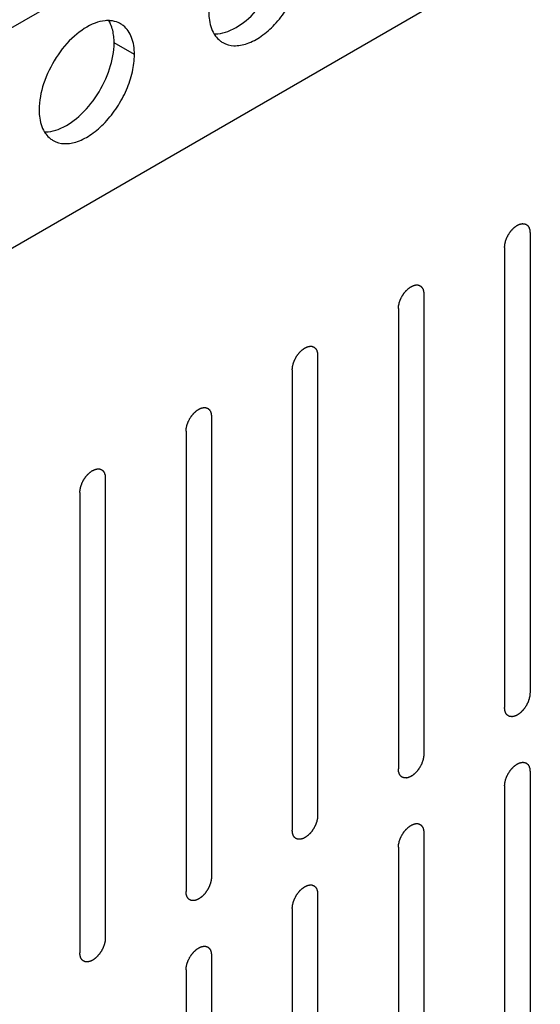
# Model space of a CAD drawing. Header units: inches. Extents: x 5 to 265, y 5 to 171.
# Tile 87 of 212: x 199.9 to 200.98, y 82.87 to 84.92. Entities that reach past the tile are written whole.
import ezdxf

# ---------------------------------------------------------------- set-up
doc = ezdxf.new("R2010")
doc.units = ezdxf.units.IN
doc.header["$LTSCALE"] = 14.96
doc.header["$MEASUREMENT"] = 0
doc.layers.get('0').update_dxf_attribs({"linetype": 'CONTINUOUS'})
doc.layers.add('03_ALL_AXES', color=7, linetype='CONTINUOUS')

msp = doc.modelspace()

# ---------------------------------------------------------------- linework, layer by layer
at = {"color": 7, "linetype": 'Continuous'}
for p, q in [((197.9895, 83.8088), (202.3395, 86.3203)), ((197.9895, 83.3492), (202.2511, 85.8096)), ((200.9624, 84.474), (200.9624, 83.5146)), ((200.9094, 84.4433), (200.9094, 83.484)), ((200.7411, 84.3462), (200.7411, 83.3868)), ((200.688, 84.3156), (200.688, 83.3562)), ((200.5197, 84.2184), (200.5197, 83.259)), ((200.4667, 84.1878), (200.4667, 83.2284)), ((200.2984, 84.0906), (200.2984, 83.1312)), ((200.2454, 84.06), (200.2454, 83.1006)), ((200.0771, 83.9628), (200.0771, 83.0034)), ((200.0241, 83.9322), (200.0241, 82.9728)), ((200.9624, 83.3513), (200.9624, 82.3919)), ((200.9094, 83.3207), (200.9094, 82.3613)), ((200.7411, 83.2235), (200.7411, 82.2641)), ((200.688, 83.1929), (200.688, 82.2335)), ((200.5197, 83.0957), (200.5197, 82.1363)), ((200.4667, 83.0651), (200.4667, 82.1057)), ((200.2984, 82.9679), (200.2984, 82.0085)), ((200.2454, 82.9373), (200.2454, 81.9779))]:
    msp.add_line(p, q, dxfattribs=at)
for points in [[(200.9094, 84.4433), (200.9094, 84.4439), (200.9095, 84.4449), (200.9096, 84.4465), (200.9097, 84.4478), (200.9098, 84.4487), (200.9098, 84.4492), (200.9098, 84.4496), (200.91, 84.45), (200.9101, 84.4505), (200.9103, 84.4515), (200.9106, 84.4529), (200.9109, 84.4542), (200.9111, 84.4552), (200.9113, 84.4558), (200.9113, 84.4562), (200.9115, 84.4566), (200.9117, 84.4571), (200.9121, 84.4581), (200.9126, 84.4595), (200.9131, 84.4609), (200.9134, 84.4619), (200.9136, 84.4624), (200.9138, 84.4628), (200.914, 84.4633), (200.9143, 84.4638), (200.9148, 84.4648), (200.9155, 84.4662), (200.9162, 84.4675), (200.9166, 84.4685), (200.9169, 84.4691), (200.9171, 84.4695), (200.9174, 84.4699), (200.9177, 84.4704), (200.9183, 84.4713), (200.9191, 84.4725), (200.92, 84.4738), (200.9205, 84.4747), (200.9209, 84.4752), (200.9211, 84.4756), (200.9214, 84.4759), (200.9218, 84.4764), (200.9225, 84.4772), (200.9234, 84.4783), (200.9244, 84.4794), (200.925, 84.4802), (200.9254, 84.4807), (200.9257, 84.4811), (200.926, 84.4813), (200.9264, 84.4817), (200.9271, 84.4824), (200.9282, 84.4833), (200.9292, 84.4843), (200.9299, 84.485), (200.9303, 84.4853), (200.9306, 84.4857), (200.931, 84.4859), (200.9314, 84.4862), (200.9322, 84.4867), (200.9333, 84.4875), (200.9343, 84.4882), (200.9351, 84.4887), (200.9355, 84.489), (200.9359, 84.4893), (200.9362, 84.4894), (200.9366, 84.4896), (200.9374, 84.49), (200.9384, 84.4905), (200.9395, 84.491), (200.9403, 84.4913), (200.9407, 84.4915), (200.941, 84.4917), (200.9413, 84.4917), (200.9417, 84.4918), (200.9425, 84.492), (200.9435, 84.4922), (200.9445, 84.4925), (200.9453, 84.4926), (200.9457, 84.4927), (200.946, 84.4928), (200.9463, 84.4928), (200.9466, 84.4928), (200.9473, 84.4927), (200.9483, 84.4927), (200.9492, 84.4927), (200.9499, 84.4927), (200.9503, 84.4926), (200.9506, 84.4927), (200.9508, 84.4925), (200.9511, 84.4924), (200.9517, 84.4922), (200.9526, 84.4919), (200.9534, 84.4916), (200.954, 84.4913), (200.9544, 84.4912), (200.9546, 84.4912), (200.9548, 84.491), (200.9551, 84.4907), (200.9556, 84.4903), (200.9563, 84.4898), (200.9569, 84.4892), (200.9574, 84.4888), (200.9577, 84.4886), (200.9579, 84.4884), (200.9581, 84.4882), (200.9583, 84.4878), (200.9586, 84.4873), (200.9591, 84.4865), (200.9596, 84.4857), (200.96, 84.4851), (200.9602, 84.4848), (200.9604, 84.4846), (200.9604, 84.4842), (200.9606, 84.4838), (200.9608, 84.4831), (200.9611, 84.4821), (200.9614, 84.4811), (200.9616, 84.4804), (200.9618, 84.48), (200.9619, 84.4797), (200.9619, 84.4793), (200.9619, 84.4789), (200.962, 84.478), (200.9621, 84.4768), (200.9623, 84.4754), (200.9623, 84.4744), (200.9624, 84.474)], [(200.688, 84.3156), (200.6881, 84.3161), (200.6882, 84.3171), (200.6883, 84.3187), (200.6884, 84.32), (200.6885, 84.3209), (200.6885, 84.3214), (200.6885, 84.3218), (200.6886, 84.3222), (200.6888, 84.3228), (200.689, 84.3237), (200.6893, 84.3251), (200.6896, 84.3265), (200.6898, 84.3274), (200.6899, 84.328), (200.69, 84.3284), (200.6902, 84.3288), (200.6904, 84.3294), (200.6907, 84.3303), (200.6912, 84.3317), (200.6918, 84.3331), (200.6921, 84.3341), (200.6923, 84.3346), (200.6924, 84.3351), (200.6927, 84.3355), (200.6929, 84.336), (200.6934, 84.337), (200.6941, 84.3384), (200.6948, 84.3398), (200.6953, 84.3407), (200.6956, 84.3413), (200.6958, 84.3417), (200.6961, 84.3421), (200.6964, 84.3426), (200.697, 84.3435), (200.6978, 84.3447), (200.6986, 84.346), (200.6992, 84.3469), (200.6996, 84.3474), (200.6998, 84.3478), (200.7001, 84.3481), (200.7005, 84.3486), (200.7011, 84.3494), (200.7021, 84.3505), (200.703, 84.3517), (200.7037, 84.3525), (200.7041, 84.3529), (200.7044, 84.3533), (200.7047, 84.3535), (200.7051, 84.3539), (200.7058, 84.3546), (200.7068, 84.3556), (200.7079, 84.3565), (200.7086, 84.3572), (200.709, 84.3576), (200.7093, 84.3579), (200.7096, 84.3581), (200.7101, 84.3584), (200.7108, 84.3589), (200.7119, 84.3597), (200.713, 84.3604), (200.7138, 84.361), (200.7142, 84.3613), (200.7145, 84.3615), (200.7149, 84.3616), (200.7153, 84.3618), (200.7161, 84.3622), (200.7171, 84.3627), (200.7182, 84.3632), (200.7189, 84.3635), (200.7194, 84.3637), (200.7197, 84.3639), (200.72, 84.3639), (200.7204, 84.364), (200.7211, 84.3642), (200.7222, 84.3644), (200.7232, 84.3647), (200.7239, 84.3649), (200.7243, 84.3649), (200.7247, 84.365), (200.7249, 84.365), (200.7253, 84.365), (200.726, 84.365), (200.7269, 84.3649), (200.7279, 84.3649), (200.7286, 84.3649), (200.7289, 84.3649), (200.7292, 84.3649), (200.7295, 84.3647), (200.7298, 84.3646), (200.7304, 84.3644), (200.7313, 84.3641), (200.7321, 84.3638), (200.7327, 84.3636), (200.733, 84.3634), (200.7333, 84.3634), (200.7335, 84.3632), (200.7338, 84.363), (200.7343, 84.3626), (200.7349, 84.362), (200.7356, 84.3614), (200.7361, 84.361), (200.7364, 84.3608), (200.7366, 84.3606), (200.7367, 84.3604), (200.7369, 84.3601), (200.7373, 84.3595), (200.7378, 84.3587), (200.7383, 84.3579), (200.7387, 84.3573), (200.7389, 84.357), (200.739, 84.3568), (200.7391, 84.3565), (200.7393, 84.3561), (200.7395, 84.3554), (200.7398, 84.3544), (200.7401, 84.3533), (200.7403, 84.3526), (200.7404, 84.3522), (200.7406, 84.3519), (200.7406, 84.3516), (200.7406, 84.3511), (200.7407, 84.3503), (200.7408, 84.3491), (200.7409, 84.3476), (200.741, 84.3467), (200.7411, 84.3462)], [(200.4667, 84.1878), (200.4668, 84.1883), (200.4668, 84.1893), (200.467, 84.1909), (200.4671, 84.1922), (200.4671, 84.1931), (200.4672, 84.1936), (200.4672, 84.194), (200.4673, 84.1944), (200.4674, 84.195), (200.4677, 84.1959), (200.468, 84.1973), (200.4683, 84.1987), (200.4685, 84.1996), (200.4686, 84.2002), (200.4687, 84.2006), (200.4689, 84.201), (200.4691, 84.2016), (200.4694, 84.2026), (200.4699, 84.2039), (200.4704, 84.2053), (200.4708, 84.2063), (200.471, 84.2069), (200.4711, 84.2073), (200.4714, 84.2077), (200.4716, 84.2083), (200.4721, 84.2092), (200.4728, 84.2106), (200.4735, 84.212), (200.474, 84.213), (200.4743, 84.2135), (200.4745, 84.2139), (200.4747, 84.2143), (200.4751, 84.2148), (200.4756, 84.2157), (200.4765, 84.217), (200.4773, 84.2182), (200.4779, 84.2191), (200.4782, 84.2196), (200.4785, 84.22), (200.4788, 84.2204), (200.4791, 84.2208), (200.4798, 84.2216), (200.4808, 84.2227), (200.4817, 84.2239), (200.4824, 84.2247), (200.4828, 84.2251), (200.483, 84.2255), (200.4833, 84.2258), (200.4838, 84.2261), (200.4845, 84.2268), (200.4855, 84.2278), (200.4865, 84.2287), (200.4873, 84.2294), (200.4877, 84.2298), (200.488, 84.2301), (200.4883, 84.2303), (200.4887, 84.2306), (200.4895, 84.2311), (200.4906, 84.2319), (200.4917, 84.2326), (200.4925, 84.2332), (200.4929, 84.2335), (200.4932, 84.2337), (200.4935, 84.2339), (200.494, 84.2341), (200.4947, 84.2344), (200.4958, 84.2349), (200.4969, 84.2354), (200.4976, 84.2358), (200.4981, 84.2359), (200.4984, 84.2361), (200.4987, 84.2362), (200.4991, 84.2363), (200.4998, 84.2364), (200.5009, 84.2367), (200.5019, 84.2369), (200.5026, 84.2371), (200.503, 84.2372), (200.5033, 84.2373), (200.5036, 84.2372), (200.504, 84.2372), (200.5047, 84.2372), (200.5056, 84.2372), (200.5066, 84.2371), (200.5072, 84.2371), (200.5076, 84.2371), (200.5079, 84.2371), (200.5082, 84.237), (200.5085, 84.2369), (200.5091, 84.2366), (200.5099, 84.2363), (200.5108, 84.236), (200.5114, 84.2358), (200.5117, 84.2357), (200.512, 84.2356), (200.5122, 84.2354), (200.5125, 84.2352), (200.5129, 84.2348), (200.5136, 84.2342), (200.5143, 84.2336), (200.5148, 84.2332), (200.5151, 84.233), (200.5153, 84.2329), (200.5154, 84.2326), (200.5156, 84.2323), (200.516, 84.2317), (200.5165, 84.2309), (200.517, 84.2301), (200.5174, 84.2296), (200.5175, 84.2292), (200.5177, 84.229), (200.5178, 84.2287), (200.5179, 84.2283), (200.5181, 84.2276), (200.5185, 84.2266), (200.5188, 84.2256), (200.519, 84.2249), (200.5191, 84.2244), (200.5192, 84.2242), (200.5192, 84.2238), (200.5193, 84.2233), (200.5194, 84.2225), (200.5195, 84.2213), (200.5196, 84.2198), (200.5197, 84.2189), (200.5197, 84.2184)], [(200.2454, 84.06), (200.2454, 84.0605), (200.2455, 84.0616), (200.2456, 84.0631), (200.2457, 84.0644), (200.2458, 84.0653), (200.2459, 84.0659), (200.2459, 84.0662), (200.246, 84.0667), (200.2461, 84.0672), (200.2463, 84.0682), (200.2466, 84.0695), (200.247, 84.0709), (200.2472, 84.0719), (200.2473, 84.0724), (200.2474, 84.0728), (200.2475, 84.0732), (200.2477, 84.0738), (200.2481, 84.0748), (200.2486, 84.0762), (200.2491, 84.0776), (200.2495, 84.0785), (200.2497, 84.0791), (200.2498, 84.0795), (200.25, 84.0799), (200.2503, 84.0805), (200.2508, 84.0814), (200.2515, 84.0828), (200.2522, 84.0842), (200.2527, 84.0852), (200.2529, 84.0857), (200.2531, 84.0861), (200.2534, 84.0865), (200.2537, 84.087), (200.2543, 84.0879), (200.2552, 84.0892), (200.256, 84.0905), (200.2566, 84.0914), (200.2569, 84.0919), (200.2571, 84.0922), (200.2574, 84.0926), (200.2578, 84.093), (200.2585, 84.0938), (200.2594, 84.095), (200.2604, 84.0961), (200.261, 84.0969), (200.2614, 84.0974), (200.2617, 84.0977), (200.262, 84.098), (200.2624, 84.0984), (200.2632, 84.099), (200.2642, 84.1), (200.2652, 84.101), (200.2659, 84.1016), (200.2664, 84.102), (200.2667, 84.1023), (200.267, 84.1025), (200.2674, 84.1028), (200.2682, 84.1034), (200.2693, 84.1041), (200.2704, 84.1049), (200.2711, 84.1054), (200.2716, 84.1057), (200.2719, 84.106), (200.2722, 84.1061), (200.2727, 84.1063), (200.2734, 84.1066), (200.2745, 84.1071), (200.2755, 84.1076), (200.2763, 84.108), (200.2767, 84.1082), (200.2771, 84.1083), (200.2774, 84.1084), (200.2778, 84.1085), (200.2785, 84.1086), (200.2795, 84.1089), (200.2806, 84.1091), (200.2813, 84.1093), (200.2817, 84.1094), (200.282, 84.1095), (200.2823, 84.1094), (200.2827, 84.1094), (200.2833, 84.1094), (200.2843, 84.1094), (200.2852, 84.1093), (200.2859, 84.1093), (200.2863, 84.1093), (200.2866, 84.1093), (200.2868, 84.1092), (200.2872, 84.1091), (200.2878, 84.1088), (200.2886, 84.1085), (200.2895, 84.1082), (200.2901, 84.108), (200.2904, 84.1079), (200.2907, 84.1078), (200.2909, 84.1076), (200.2911, 84.1074), (200.2916, 84.107), (200.2923, 84.1064), (200.293, 84.1059), (200.2935, 84.1055), (200.2937, 84.1052), (200.294, 84.1051), (200.2941, 84.1048), (200.2943, 84.1045), (200.2946, 84.1039), (200.2952, 84.1031), (200.2957, 84.1023), (200.296, 84.1018), (200.2962, 84.1014), (200.2964, 84.1012), (200.2965, 84.1009), (200.2966, 84.1005), (200.2968, 84.0998), (200.2971, 84.0988), (200.2975, 84.0978), (200.2977, 84.0971), (200.2978, 84.0967), (200.2979, 84.0964), (200.2979, 84.096), (200.298, 84.0955), (200.298, 84.0947), (200.2982, 84.0935), (200.2983, 84.0921), (200.2984, 84.0911), (200.2984, 84.0906)], [(200.0241, 83.9322), (200.0241, 83.9327), (200.0242, 83.9338), (200.0243, 83.9353), (200.0244, 83.9366), (200.0245, 83.9375), (200.0245, 83.9381), (200.0245, 83.9385), (200.0247, 83.9389), (200.0248, 83.9394), (200.025, 83.9404), (200.0253, 83.9418), (200.0256, 83.9431), (200.0258, 83.9441), (200.026, 83.9446), (200.026, 83.945), (200.0262, 83.9455), (200.0264, 83.946), (200.0268, 83.947), (200.0273, 83.9484), (200.0278, 83.9498), (200.0281, 83.9507), (200.0283, 83.9513), (200.0285, 83.9517), (200.0287, 83.9521), (200.029, 83.9527), (200.0295, 83.9537), (200.0302, 83.955), (200.0309, 83.9564), (200.0313, 83.9574), (200.0316, 83.9579), (200.0318, 83.9584), (200.0321, 83.9587), (200.0324, 83.9592), (200.033, 83.9601), (200.0338, 83.9614), (200.0347, 83.9627), (200.0352, 83.9636), (200.0356, 83.9641), (200.0358, 83.9645), (200.0361, 83.9648), (200.0365, 83.9653), (200.0372, 83.966), (200.0381, 83.9672), (200.0391, 83.9683), (200.0397, 83.9691), (200.0401, 83.9696), (200.0404, 83.9699), (200.0407, 83.9702), (200.0411, 83.9706), (200.0418, 83.9713), (200.0429, 83.9722), (200.0439, 83.9732), (200.0446, 83.9739), (200.045, 83.9742), (200.0453, 83.9745), (200.0457, 83.9747), (200.0461, 83.9751), (200.0469, 83.9756), (200.048, 83.9763), (200.049, 83.9771), (200.0498, 83.9776), (200.0502, 83.9779), (200.0506, 83.9782), (200.0509, 83.9783), (200.0513, 83.9785), (200.0521, 83.9788), (200.0532, 83.9793), (200.0542, 83.9798), (200.055, 83.9802), (200.0554, 83.9804), (200.0557, 83.9806), (200.056, 83.9806), (200.0565, 83.9807), (200.0572, 83.9809), (200.0582, 83.9811), (200.0592, 83.9813), (200.06, 83.9815), (200.0604, 83.9816), (200.0607, 83.9817), (200.061, 83.9817), (200.0613, 83.9817), (200.062, 83.9816), (200.063, 83.9816), (200.0639, 83.9816), (200.0646, 83.9815), (200.065, 83.9815), (200.0653, 83.9815), (200.0655, 83.9814), (200.0658, 83.9813), (200.0664, 83.9811), (200.0673, 83.9808), (200.0681, 83.9804), (200.0687, 83.9802), (200.0691, 83.9801), (200.0693, 83.98), (200.0695, 83.9798), (200.0698, 83.9796), (200.0703, 83.9792), (200.071, 83.9786), (200.0717, 83.9781), (200.0721, 83.9777), (200.0724, 83.9774), (200.0726, 83.9773), (200.0728, 83.977), (200.073, 83.9767), (200.0733, 83.9762), (200.0738, 83.9754), (200.0743, 83.9746), (200.0747, 83.974), (200.0749, 83.9737), (200.0751, 83.9734), (200.0751, 83.9731), (200.0753, 83.9727), (200.0755, 83.972), (200.0758, 83.971), (200.0761, 83.97), (200.0764, 83.9693), (200.0765, 83.9689), (200.0766, 83.9686), (200.0766, 83.9682), (200.0767, 83.9678), (200.0767, 83.9669), (200.0768, 83.9657), (200.077, 83.9643), (200.0771, 83.9633), (200.0771, 83.9628)], [(200.9624, 83.5146), (200.9623, 83.5141), (200.9623, 83.513), (200.9621, 83.5115), (200.962, 83.5102), (200.962, 83.5092), (200.9619, 83.5087), (200.9619, 83.5083), (200.9618, 83.5079), (200.9617, 83.5074), (200.9614, 83.5064), (200.9611, 83.505), (200.9608, 83.5037), (200.9606, 83.5027), (200.9605, 83.5022), (200.9604, 83.5017), (200.9602, 83.5013), (200.96, 83.5008), (200.9597, 83.4998), (200.9592, 83.4984), (200.9587, 83.497), (200.9583, 83.496), (200.9581, 83.4955), (200.958, 83.4951), (200.9577, 83.4947), (200.9575, 83.4941), (200.957, 83.4931), (200.9563, 83.4918), (200.9556, 83.4904), (200.9551, 83.4894), (200.9548, 83.4889), (200.9546, 83.4884), (200.9544, 83.4881), (200.954, 83.4875), (200.9535, 83.4867), (200.9526, 83.4854), (200.9518, 83.4841), (200.9512, 83.4832), (200.9509, 83.4827), (200.9506, 83.4823), (200.9503, 83.482), (200.95, 83.4815), (200.9493, 83.4807), (200.9483, 83.4796), (200.9474, 83.4785), (200.9467, 83.4777), (200.9463, 83.4772), (200.9461, 83.4769), (200.9458, 83.4766), (200.9453, 83.4762), (200.9446, 83.4755), (200.9436, 83.4746), (200.9426, 83.4736), (200.9418, 83.4729), (200.9414, 83.4726), (200.9411, 83.4723), (200.9408, 83.4721), (200.9403, 83.4717), (200.9396, 83.4712), (200.9385, 83.4705), (200.9374, 83.4697), (200.9366, 83.4692), (200.9362, 83.4689), (200.9359, 83.4686), (200.9356, 83.4685), (200.9351, 83.4683), (200.9344, 83.4679), (200.9333, 83.4674), (200.9322, 83.467), (200.9315, 83.4666), (200.931, 83.4664), (200.9307, 83.4662), (200.9304, 83.4662), (200.93, 83.4661), (200.9293, 83.4659), (200.9282, 83.4657), (200.9272, 83.4655), (200.9265, 83.4653), (200.9261, 83.4652), (200.9258, 83.4651), (200.9255, 83.4651), (200.9251, 83.4651), (200.9244, 83.4652), (200.9235, 83.4652), (200.9225, 83.4652), (200.9219, 83.4653), (200.9215, 83.4653), (200.9212, 83.4653), (200.9209, 83.4654), (200.9206, 83.4655), (200.92, 83.4657), (200.9192, 83.466), (200.9183, 83.4664), (200.9177, 83.4666), (200.9174, 83.4667), (200.9171, 83.4668), (200.9169, 83.467), (200.9166, 83.4672), (200.9162, 83.4676), (200.9155, 83.4681), (200.9148, 83.4687), (200.9143, 83.4691), (200.914, 83.4693), (200.9138, 83.4695), (200.9137, 83.4698), (200.9135, 83.4701), (200.9131, 83.4706), (200.9126, 83.4714), (200.9121, 83.4722), (200.9117, 83.4728), (200.9115, 83.4731), (200.9114, 83.4733), (200.9113, 83.4737), (200.9112, 83.4741), (200.911, 83.4748), (200.9106, 83.4758), (200.9103, 83.4768), (200.9101, 83.4775), (200.91, 83.4779), (200.9099, 83.4782), (200.9099, 83.4786), (200.9098, 83.479), (200.9097, 83.4799), (200.9096, 83.4811), (200.9095, 83.4825), (200.9094, 83.4835), (200.9094, 83.484)], [(200.7411, 83.3868), (200.741, 83.3863), (200.7409, 83.3852), (200.7408, 83.3837), (200.7407, 83.3824), (200.7406, 83.3815), (200.7406, 83.3809), (200.7406, 83.3806), (200.7405, 83.3801), (200.7403, 83.3796), (200.7401, 83.3786), (200.7398, 83.3773), (200.7395, 83.3759), (200.7393, 83.3749), (200.7392, 83.3744), (200.7391, 83.374), (200.7389, 83.3735), (200.7387, 83.373), (200.7384, 83.372), (200.7379, 83.3706), (200.7373, 83.3692), (200.737, 83.3683), (200.7368, 83.3677), (200.7367, 83.3673), (200.7364, 83.3669), (200.7362, 83.3663), (200.7357, 83.3654), (200.735, 83.364), (200.7343, 83.3626), (200.7338, 83.3616), (200.7335, 83.3611), (200.7333, 83.3606), (200.733, 83.3603), (200.7327, 83.3598), (200.7321, 83.3589), (200.7313, 83.3576), (200.7305, 83.3563), (200.7299, 83.3554), (200.7295, 83.3549), (200.7293, 83.3545), (200.729, 83.3542), (200.7286, 83.3538), (200.728, 83.353), (200.727, 83.3518), (200.7261, 83.3507), (200.7254, 83.3499), (200.725, 83.3494), (200.7247, 83.3491), (200.7244, 83.3488), (200.724, 83.3484), (200.7233, 83.3478), (200.7223, 83.3468), (200.7212, 83.3458), (200.7205, 83.3452), (200.7201, 83.3448), (200.7198, 83.3445), (200.7195, 83.3443), (200.719, 83.344), (200.7183, 83.3434), (200.7172, 83.3427), (200.7161, 83.3419), (200.7153, 83.3414), (200.7149, 83.3411), (200.7145, 83.3408), (200.7142, 83.3407), (200.7138, 83.3405), (200.713, 83.3402), (200.712, 83.3397), (200.7109, 83.3392), (200.7101, 83.3388), (200.7097, 83.3386), (200.7094, 83.3384), (200.7091, 83.3384), (200.7087, 83.3383), (200.708, 83.3381), (200.7069, 83.3379), (200.7059, 83.3377), (200.7052, 83.3375), (200.7048, 83.3374), (200.7044, 83.3373), (200.7042, 83.3374), (200.7038, 83.3374), (200.7031, 83.3374), (200.7022, 83.3374), (200.7012, 83.3375), (200.7005, 83.3375), (200.7002, 83.3375), (200.6999, 83.3375), (200.6996, 83.3376), (200.6993, 83.3377), (200.6987, 83.3379), (200.6978, 83.3383), (200.697, 83.3386), (200.6964, 83.3388), (200.6961, 83.3389), (200.6958, 83.339), (200.6956, 83.3392), (200.6953, 83.3394), (200.6948, 83.3398), (200.6942, 83.3404), (200.6935, 83.3409), (200.693, 83.3413), (200.6927, 83.3416), (200.6925, 83.3417), (200.6924, 83.342), (200.6922, 83.3423), (200.6918, 83.3429), (200.6913, 83.3437), (200.6908, 83.3445), (200.6904, 83.345), (200.6902, 83.3453), (200.6901, 83.3456), (200.69, 83.3459), (200.6898, 83.3463), (200.6896, 83.347), (200.6893, 83.348), (200.689, 83.349), (200.6888, 83.3497), (200.6887, 83.3501), (200.6885, 83.3504), (200.6885, 83.3508), (200.6885, 83.3513), (200.6884, 83.3521), (200.6883, 83.3533), (200.6882, 83.3547), (200.6881, 83.3557), (200.688, 83.3562)], [(200.9094, 83.3207), (200.9094, 83.3212), (200.9095, 83.3222), (200.9096, 83.3238), (200.9097, 83.3251), (200.9098, 83.326), (200.9098, 83.3265), (200.9098, 83.3269), (200.91, 83.3273), (200.9101, 83.3279), (200.9103, 83.3288), (200.9106, 83.3302), (200.9109, 83.3316), (200.9111, 83.3325), (200.9113, 83.3331), (200.9113, 83.3335), (200.9115, 83.3339), (200.9117, 83.3344), (200.9121, 83.3354), (200.9126, 83.3368), (200.9131, 83.3382), (200.9134, 83.3392), (200.9136, 83.3397), (200.9138, 83.3402), (200.914, 83.3406), (200.9143, 83.3411), (200.9148, 83.3421), (200.9155, 83.3435), (200.9162, 83.3449), (200.9166, 83.3458), (200.9169, 83.3464), (200.9171, 83.3468), (200.9174, 83.3472), (200.9177, 83.3477), (200.9183, 83.3486), (200.9191, 83.3498), (200.92, 83.3511), (200.9205, 83.352), (200.9209, 83.3525), (200.9211, 83.3529), (200.9214, 83.3532), (200.9218, 83.3537), (200.9225, 83.3545), (200.9234, 83.3556), (200.9244, 83.3568), (200.925, 83.3576), (200.9254, 83.358), (200.9257, 83.3584), (200.926, 83.3586), (200.9264, 83.359), (200.9271, 83.3597), (200.9282, 83.3606), (200.9292, 83.3616), (200.9299, 83.3623), (200.9303, 83.3627), (200.9306, 83.363), (200.931, 83.3632), (200.9314, 83.3635), (200.9322, 83.364), (200.9333, 83.3648), (200.9343, 83.3655), (200.9351, 83.3661), (200.9355, 83.3663), (200.9359, 83.3666), (200.9362, 83.3667), (200.9366, 83.3669), (200.9374, 83.3673), (200.9384, 83.3678), (200.9395, 83.3683), (200.9403, 83.3686), (200.9407, 83.3688), (200.941, 83.369), (200.9413, 83.369), (200.9417, 83.3691), (200.9425, 83.3693), (200.9435, 83.3695), (200.9445, 83.3698), (200.9453, 83.3699), (200.9457, 83.37), (200.946, 83.3701), (200.9463, 83.3701), (200.9466, 83.3701), (200.9473, 83.3701), (200.9483, 83.37), (200.9492, 83.37), (200.9499, 83.37), (200.9503, 83.3699), (200.9506, 83.37), (200.9508, 83.3698), (200.9511, 83.3697), (200.9517, 83.3695), (200.9526, 83.3692), (200.9534, 83.3689), (200.954, 83.3687), (200.9544, 83.3685), (200.9546, 83.3685), (200.9548, 83.3683), (200.9551, 83.368), (200.9556, 83.3676), (200.9563, 83.3671), (200.9569, 83.3665), (200.9574, 83.3661), (200.9577, 83.3659), (200.9579, 83.3657), (200.9581, 83.3655), (200.9583, 83.3652), (200.9586, 83.3646), (200.9591, 83.3638), (200.9596, 83.363), (200.96, 83.3624), (200.9602, 83.3621), (200.9604, 83.3619), (200.9604, 83.3616), (200.9606, 83.3612), (200.9608, 83.3604), (200.9611, 83.3594), (200.9614, 83.3584), (200.9616, 83.3577), (200.9618, 83.3573), (200.9619, 83.357), (200.9619, 83.3567), (200.9619, 83.3562), (200.962, 83.3553), (200.9621, 83.3541), (200.9623, 83.3527), (200.9623, 83.3517), (200.9624, 83.3513)], [(200.5197, 83.259), (200.5197, 83.2585), (200.5196, 83.2575), (200.5195, 83.2559), (200.5194, 83.2546), (200.5193, 83.2537), (200.5193, 83.2532), (200.5193, 83.2528), (200.5191, 83.2524), (200.519, 83.2518), (200.5188, 83.2509), (200.5185, 83.2495), (200.5182, 83.2481), (200.518, 83.2471), (200.5178, 83.2466), (200.5178, 83.2462), (200.5176, 83.2458), (200.5174, 83.2452), (200.517, 83.2442), (200.5165, 83.2428), (200.516, 83.2415), (200.5157, 83.2405), (200.5155, 83.2399), (200.5153, 83.2395), (200.5151, 83.2391), (200.5148, 83.2385), (200.5143, 83.2376), (200.5136, 83.2362), (200.5129, 83.2348), (200.5125, 83.2338), (200.5122, 83.2333), (200.512, 83.2329), (200.5117, 83.2325), (200.5114, 83.232), (200.5108, 83.2311), (200.51, 83.2298), (200.5091, 83.2286), (200.5086, 83.2277), (200.5082, 83.2272), (200.508, 83.2268), (200.5077, 83.2264), (200.5073, 83.226), (200.5066, 83.2252), (200.5057, 83.224), (200.5047, 83.2229), (200.5041, 83.2221), (200.5037, 83.2217), (200.5034, 83.2213), (200.5031, 83.221), (200.5027, 83.2206), (200.502, 83.22), (200.5009, 83.219), (200.4999, 83.2181), (200.4992, 83.2174), (200.4988, 83.217), (200.4985, 83.2167), (200.4981, 83.2165), (200.4977, 83.2162), (200.4969, 83.2157), (200.4958, 83.2149), (200.4948, 83.2141), (200.494, 83.2136), (200.4936, 83.2133), (200.4932, 83.2131), (200.4929, 83.2129), (200.4925, 83.2127), (200.4917, 83.2124), (200.4906, 83.2119), (200.4896, 83.2114), (200.4888, 83.211), (200.4884, 83.2108), (200.4881, 83.2107), (200.4878, 83.2106), (200.4874, 83.2105), (200.4866, 83.2104), (200.4856, 83.2101), (200.4846, 83.2099), (200.4838, 83.2097), (200.4834, 83.2096), (200.4831, 83.2095), (200.4828, 83.2096), (200.4825, 83.2096), (200.4818, 83.2096), (200.4808, 83.2096), (200.4799, 83.2097), (200.4792, 83.2097), (200.4788, 83.2097), (200.4785, 83.2097), (200.4783, 83.2098), (200.478, 83.2099), (200.4774, 83.2102), (200.4765, 83.2105), (200.4757, 83.2108), (200.4751, 83.211), (200.4747, 83.2111), (200.4745, 83.2112), (200.4743, 83.2114), (200.474, 83.2116), (200.4735, 83.212), (200.4728, 83.2126), (200.4721, 83.2132), (200.4717, 83.2135), (200.4714, 83.2138), (200.4712, 83.2139), (200.471, 83.2142), (200.4708, 83.2145), (200.4705, 83.2151), (200.47, 83.2159), (200.4695, 83.2167), (200.4691, 83.2172), (200.4689, 83.2176), (200.4687, 83.2178), (200.4687, 83.2181), (200.4685, 83.2185), (200.4683, 83.2192), (200.468, 83.2202), (200.4677, 83.2212), (200.4674, 83.2219), (200.4673, 83.2223), (200.4672, 83.2226), (200.4672, 83.223), (200.4672, 83.2235), (200.4671, 83.2243), (200.467, 83.2255), (200.4668, 83.227), (200.4668, 83.2279), (200.4667, 83.2284)], [(200.688, 83.1929), (200.6881, 83.1934), (200.6882, 83.1944), (200.6883, 83.196), (200.6884, 83.1973), (200.6885, 83.1982), (200.6885, 83.1987), (200.6885, 83.1991), (200.6886, 83.1995), (200.6888, 83.2001), (200.689, 83.201), (200.6893, 83.2024), (200.6896, 83.2038), (200.6898, 83.2047), (200.6899, 83.2053), (200.69, 83.2057), (200.6902, 83.2061), (200.6904, 83.2067), (200.6907, 83.2076), (200.6912, 83.209), (200.6918, 83.2104), (200.6921, 83.2114), (200.6923, 83.212), (200.6924, 83.2124), (200.6927, 83.2128), (200.6929, 83.2133), (200.6934, 83.2143), (200.6941, 83.2157), (200.6948, 83.2171), (200.6953, 83.218), (200.6956, 83.2186), (200.6958, 83.219), (200.6961, 83.2194), (200.6964, 83.2199), (200.697, 83.2208), (200.6978, 83.2221), (200.6986, 83.2233), (200.6992, 83.2242), (200.6996, 83.2247), (200.6998, 83.2251), (200.7001, 83.2254), (200.7005, 83.2259), (200.7011, 83.2267), (200.7021, 83.2278), (200.703, 83.229), (200.7037, 83.2298), (200.7041, 83.2302), (200.7044, 83.2306), (200.7047, 83.2308), (200.7051, 83.2312), (200.7058, 83.2319), (200.7068, 83.2329), (200.7079, 83.2338), (200.7086, 83.2345), (200.709, 83.2349), (200.7093, 83.2352), (200.7096, 83.2354), (200.7101, 83.2357), (200.7108, 83.2362), (200.7119, 83.237), (200.713, 83.2377), (200.7138, 83.2383), (200.7142, 83.2386), (200.7145, 83.2388), (200.7149, 83.2389), (200.7153, 83.2392), (200.7161, 83.2395), (200.7171, 83.24), (200.7182, 83.2405), (200.7189, 83.2408), (200.7194, 83.241), (200.7197, 83.2412), (200.72, 83.2413), (200.7204, 83.2414), (200.7211, 83.2415), (200.7222, 83.2418), (200.7232, 83.242), (200.7239, 83.2422), (200.7243, 83.2422), (200.7247, 83.2423), (200.7249, 83.2423), (200.7253, 83.2423), (200.726, 83.2423), (200.7269, 83.2422), (200.7279, 83.2422), (200.7286, 83.2422), (200.7289, 83.2422), (200.7292, 83.2422), (200.7295, 83.2421), (200.7298, 83.2419), (200.7304, 83.2417), (200.7313, 83.2414), (200.7321, 83.2411), (200.7327, 83.2409), (200.733, 83.2407), (200.7333, 83.2407), (200.7335, 83.2405), (200.7338, 83.2403), (200.7343, 83.2399), (200.7349, 83.2393), (200.7356, 83.2387), (200.7361, 83.2383), (200.7364, 83.2381), (200.7366, 83.238), (200.7367, 83.2377), (200.7369, 83.2374), (200.7373, 83.2368), (200.7378, 83.236), (200.7383, 83.2352), (200.7387, 83.2346), (200.7389, 83.2343), (200.739, 83.2341), (200.7391, 83.2338), (200.7393, 83.2334), (200.7395, 83.2327), (200.7398, 83.2317), (200.7401, 83.2307), (200.7403, 83.2299), (200.7404, 83.2295), (200.7406, 83.2293), (200.7406, 83.2289), (200.7406, 83.2284), (200.7407, 83.2276), (200.7408, 83.2264), (200.7409, 83.2249), (200.741, 83.224), (200.7411, 83.2235)], [(200.2984, 83.1312), (200.2984, 83.1307), (200.2983, 83.1297), (200.2982, 83.1281), (200.2981, 83.1268), (200.298, 83.1259), (200.2979, 83.1254), (200.2979, 83.125), (200.2978, 83.1246), (200.2977, 83.124), (200.2975, 83.1231), (200.2972, 83.1217), (200.2969, 83.1203), (200.2966, 83.1194), (200.2965, 83.1188), (200.2964, 83.1184), (200.2963, 83.118), (200.2961, 83.1174), (200.2957, 83.1165), (200.2952, 83.1151), (200.2947, 83.1137), (200.2943, 83.1127), (200.2941, 83.1121), (200.294, 83.1117), (200.2938, 83.1113), (200.2935, 83.1108), (200.293, 83.1098), (200.2923, 83.1084), (200.2916, 83.107), (200.2911, 83.1061), (200.2909, 83.1055), (200.2907, 83.1051), (200.2904, 83.1047), (200.2901, 83.1042), (200.2895, 83.1033), (200.2887, 83.102), (200.2878, 83.1008), (200.2872, 83.0999), (200.2869, 83.0994), (200.2867, 83.099), (200.2864, 83.0987), (200.286, 83.0982), (200.2853, 83.0974), (200.2844, 83.0963), (200.2834, 83.0951), (200.2828, 83.0943), (200.2824, 83.0939), (200.2821, 83.0935), (200.2818, 83.0933), (200.2814, 83.0929), (200.2806, 83.0922), (200.2796, 83.0912), (200.2786, 83.0903), (200.2779, 83.0896), (200.2775, 83.0892), (200.2771, 83.0889), (200.2768, 83.0887), (200.2764, 83.0884), (200.2756, 83.0879), (200.2745, 83.0871), (200.2734, 83.0864), (200.2727, 83.0858), (200.2722, 83.0855), (200.2719, 83.0853), (200.2716, 83.0852), (200.2711, 83.0849), (200.2704, 83.0846), (200.2693, 83.0841), (200.2683, 83.0836), (200.2675, 83.0833), (200.2671, 83.0831), (200.2667, 83.0829), (200.2664, 83.0828), (200.266, 83.0827), (200.2653, 83.0826), (200.2643, 83.0823), (200.2632, 83.0821), (200.2625, 83.0819), (200.2621, 83.0819), (200.2618, 83.0818), (200.2615, 83.0818), (200.2611, 83.0818), (200.2605, 83.0818), (200.2595, 83.0819), (200.2586, 83.0819), (200.2579, 83.0819), (200.2575, 83.0819), (200.2572, 83.0819), (200.257, 83.082), (200.2566, 83.0822), (200.256, 83.0824), (200.2552, 83.0827), (200.2543, 83.083), (200.2537, 83.0832), (200.2534, 83.0834), (200.2531, 83.0834), (200.2529, 83.0836), (200.2527, 83.0838), (200.2522, 83.0842), (200.2515, 83.0848), (200.2508, 83.0854), (200.2503, 83.0858), (200.2501, 83.086), (200.2499, 83.0861), (200.2497, 83.0864), (200.2495, 83.0867), (200.2492, 83.0873), (200.2486, 83.0881), (200.2481, 83.0889), (200.2478, 83.0895), (200.2476, 83.0898), (200.2474, 83.09), (200.2473, 83.0903), (200.2472, 83.0907), (200.247, 83.0914), (200.2467, 83.0924), (200.2464, 83.0935), (200.2461, 83.0942), (200.246, 83.0946), (200.2459, 83.0948), (200.2459, 83.0952), (200.2458, 83.0957), (200.2458, 83.0965), (200.2456, 83.0977), (200.2455, 83.0992), (200.2454, 83.1001), (200.2454, 83.1006)], [(200.4667, 83.0651), (200.4668, 83.0656), (200.4668, 83.0667), (200.467, 83.0682), (200.4671, 83.0695), (200.4671, 83.0704), (200.4672, 83.0709), (200.4672, 83.0713), (200.4673, 83.0717), (200.4674, 83.0723), (200.4677, 83.0733), (200.468, 83.0746), (200.4683, 83.076), (200.4685, 83.077), (200.4686, 83.0775), (200.4687, 83.0779), (200.4689, 83.0783), (200.4691, 83.0789), (200.4694, 83.0799), (200.4699, 83.0813), (200.4704, 83.0826), (200.4708, 83.0836), (200.471, 83.0842), (200.4711, 83.0846), (200.4714, 83.085), (200.4716, 83.0856), (200.4721, 83.0865), (200.4728, 83.0879), (200.4735, 83.0893), (200.474, 83.0903), (200.4743, 83.0908), (200.4745, 83.0912), (200.4747, 83.0916), (200.4751, 83.0921), (200.4756, 83.093), (200.4765, 83.0943), (200.4773, 83.0955), (200.4779, 83.0964), (200.4782, 83.0969), (200.4785, 83.0973), (200.4788, 83.0977), (200.4791, 83.0981), (200.4798, 83.0989), (200.4808, 83.1001), (200.4817, 83.1012), (200.4824, 83.102), (200.4828, 83.1024), (200.483, 83.1028), (200.4833, 83.1031), (200.4838, 83.1035), (200.4845, 83.1041), (200.4855, 83.1051), (200.4865, 83.106), (200.4873, 83.1067), (200.4877, 83.1071), (200.488, 83.1074), (200.4883, 83.1076), (200.4887, 83.1079), (200.4895, 83.1084), (200.4906, 83.1092), (200.4917, 83.11), (200.4925, 83.1105), (200.4929, 83.1108), (200.4932, 83.111), (200.4935, 83.1112), (200.494, 83.1114), (200.4947, 83.1117), (200.4958, 83.1122), (200.4969, 83.1127), (200.4976, 83.1131), (200.4981, 83.1133), (200.4984, 83.1134), (200.4987, 83.1135), (200.4991, 83.1136), (200.4998, 83.1137), (200.5009, 83.114), (200.5019, 83.1142), (200.5026, 83.1144), (200.503, 83.1145), (200.5033, 83.1146), (200.5036, 83.1145), (200.504, 83.1145), (200.5047, 83.1145), (200.5056, 83.1145), (200.5066, 83.1144), (200.5072, 83.1144), (200.5076, 83.1144), (200.5079, 83.1144), (200.5082, 83.1143), (200.5085, 83.1142), (200.5091, 83.1139), (200.5099, 83.1136), (200.5108, 83.1133), (200.5114, 83.1131), (200.5117, 83.113), (200.512, 83.1129), (200.5122, 83.1127), (200.5125, 83.1125), (200.5129, 83.1121), (200.5136, 83.1115), (200.5143, 83.1109), (200.5148, 83.1106), (200.5151, 83.1103), (200.5153, 83.1102), (200.5154, 83.1099), (200.5156, 83.1096), (200.516, 83.109), (200.5165, 83.1082), (200.517, 83.1074), (200.5174, 83.1069), (200.5175, 83.1065), (200.5177, 83.1063), (200.5178, 83.106), (200.5179, 83.1056), (200.5181, 83.1049), (200.5185, 83.1039), (200.5188, 83.1029), (200.519, 83.1022), (200.5191, 83.1018), (200.5192, 83.1015), (200.5192, 83.1011), (200.5193, 83.1006), (200.5194, 83.0998), (200.5195, 83.0986), (200.5196, 83.0971), (200.5197, 83.0962), (200.5197, 83.0957)], [(200.0771, 83.0034), (200.0771, 83.0029), (200.077, 83.0019), (200.0768, 83.0003), (200.0767, 82.999), (200.0767, 82.9981), (200.0766, 82.9976), (200.0766, 82.9972), (200.0765, 82.9968), (200.0764, 82.9963), (200.0762, 82.9953), (200.0758, 82.9939), (200.0755, 82.9925), (200.0753, 82.9916), (200.0752, 82.991), (200.0751, 82.9906), (200.0749, 82.9902), (200.0747, 82.9897), (200.0744, 82.9887), (200.0739, 82.9873), (200.0734, 82.9859), (200.073, 82.9849), (200.0728, 82.9844), (200.0727, 82.9839), (200.0725, 82.9835), (200.0722, 82.983), (200.0717, 82.982), (200.071, 82.9806), (200.0703, 82.9793), (200.0698, 82.9783), (200.0695, 82.9777), (200.0693, 82.9773), (200.0691, 82.9769), (200.0687, 82.9764), (200.0682, 82.9755), (200.0673, 82.9743), (200.0665, 82.973), (200.0659, 82.9721), (200.0656, 82.9716), (200.0653, 82.9712), (200.065, 82.9709), (200.0647, 82.9704), (200.064, 82.9696), (200.063, 82.9685), (200.0621, 82.9673), (200.0614, 82.9665), (200.0611, 82.9661), (200.0608, 82.9657), (200.0605, 82.9655), (200.06, 82.9651), (200.0593, 82.9644), (200.0583, 82.9635), (200.0573, 82.9625), (200.0565, 82.9618), (200.0561, 82.9614), (200.0558, 82.9611), (200.0555, 82.9609), (200.0551, 82.9606), (200.0543, 82.9601), (200.0532, 82.9593), (200.0521, 82.9586), (200.0513, 82.958), (200.0509, 82.9578), (200.0506, 82.9575), (200.0503, 82.9574), (200.0498, 82.9572), (200.0491, 82.9568), (200.048, 82.9563), (200.0469, 82.9558), (200.0462, 82.9555), (200.0458, 82.9553), (200.0454, 82.9551), (200.0451, 82.9551), (200.0447, 82.955), (200.044, 82.9548), (200.0429, 82.9546), (200.0419, 82.9543), (200.0412, 82.9542), (200.0408, 82.9541), (200.0405, 82.954), (200.0402, 82.954), (200.0398, 82.954), (200.0391, 82.954), (200.0382, 82.9541), (200.0372, 82.9541), (200.0366, 82.9541), (200.0362, 82.9542), (200.0359, 82.9541), (200.0357, 82.9543), (200.0353, 82.9544), (200.0347, 82.9546), (200.0339, 82.9549), (200.033, 82.9552), (200.0324, 82.9554), (200.0321, 82.9556), (200.0318, 82.9556), (200.0316, 82.9558), (200.0313, 82.9561), (200.0309, 82.9565), (200.0302, 82.957), (200.0295, 82.9576), (200.029, 82.958), (200.0288, 82.9582), (200.0285, 82.9584), (200.0284, 82.9586), (200.0282, 82.9589), (200.0278, 82.9595), (200.0273, 82.9603), (200.0268, 82.9611), (200.0265, 82.9617), (200.0263, 82.962), (200.0261, 82.9622), (200.026, 82.9625), (200.0259, 82.9629), (200.0257, 82.9637), (200.0253, 82.9647), (200.025, 82.9657), (200.0248, 82.9664), (200.0247, 82.9668), (200.0246, 82.9671), (200.0246, 82.9674), (200.0245, 82.9679), (200.0244, 82.9688), (200.0243, 82.97), (200.0242, 82.9714), (200.0241, 82.9724), (200.0241, 82.9728)], [(200.2454, 82.9373), (200.2454, 82.9378), (200.2455, 82.9389), (200.2456, 82.9404), (200.2457, 82.9417), (200.2458, 82.9426), (200.2459, 82.9432), (200.2459, 82.9435), (200.246, 82.944), (200.2461, 82.9445), (200.2463, 82.9455), (200.2466, 82.9468), (200.247, 82.9482), (200.2472, 82.9492), (200.2473, 82.9497), (200.2474, 82.9501), (200.2475, 82.9506), (200.2477, 82.9511), (200.2481, 82.9521), (200.2486, 82.9535), (200.2491, 82.9549), (200.2495, 82.9558), (200.2497, 82.9564), (200.2498, 82.9568), (200.25, 82.9572), (200.2503, 82.9578), (200.2508, 82.9587), (200.2515, 82.9601), (200.2522, 82.9615), (200.2527, 82.9625), (200.2529, 82.963), (200.2531, 82.9635), (200.2534, 82.9638), (200.2537, 82.9643), (200.2543, 82.9652), (200.2552, 82.9665), (200.256, 82.9678), (200.2566, 82.9687), (200.2569, 82.9692), (200.2571, 82.9696), (200.2574, 82.9699), (200.2578, 82.9703), (200.2585, 82.9711), (200.2594, 82.9723), (200.2604, 82.9734), (200.261, 82.9742), (200.2614, 82.9747), (200.2617, 82.975), (200.262, 82.9753), (200.2624, 82.9757), (200.2632, 82.9763), (200.2642, 82.9773), (200.2652, 82.9783), (200.2659, 82.9789), (200.2664, 82.9793), (200.2667, 82.9796), (200.267, 82.9798), (200.2674, 82.9801), (200.2682, 82.9807), (200.2693, 82.9814), (200.2704, 82.9822), (200.2711, 82.9827), (200.2716, 82.983), (200.2719, 82.9833), (200.2722, 82.9834), (200.2727, 82.9836), (200.2734, 82.9839), (200.2745, 82.9844), (200.2755, 82.9849), (200.2763, 82.9853), (200.2767, 82.9855), (200.2771, 82.9857), (200.2774, 82.9857), (200.2778, 82.9858), (200.2785, 82.986), (200.2795, 82.9862), (200.2806, 82.9864), (200.2813, 82.9866), (200.2817, 82.9867), (200.282, 82.9868), (200.2823, 82.9867), (200.2827, 82.9867), (200.2833, 82.9867), (200.2843, 82.9867), (200.2852, 82.9866), (200.2859, 82.9866), (200.2863, 82.9866), (200.2866, 82.9866), (200.2868, 82.9865), (200.2872, 82.9864), (200.2878, 82.9862), (200.2886, 82.9858), (200.2895, 82.9855), (200.2901, 82.9853), (200.2904, 82.9852), (200.2907, 82.9851), (200.2909, 82.9849), (200.2911, 82.9847), (200.2916, 82.9843), (200.2923, 82.9837), (200.293, 82.9832), (200.2935, 82.9828), (200.2937, 82.9825), (200.294, 82.9824), (200.2941, 82.9821), (200.2943, 82.9818), (200.2946, 82.9812), (200.2952, 82.9804), (200.2957, 82.9796), (200.296, 82.9791), (200.2962, 82.9788), (200.2964, 82.9785), (200.2965, 82.9782), (200.2966, 82.9778), (200.2968, 82.9771), (200.2971, 82.9761), (200.2975, 82.9751), (200.2977, 82.9744), (200.2978, 82.974), (200.2979, 82.9737), (200.2979, 82.9733), (200.298, 82.9728), (200.298, 82.972), (200.2982, 82.9708), (200.2983, 82.9694), (200.2984, 82.9684), (200.2984, 82.9679)]]:
    msp.add_open_spline(points, degree=3, knots=[0, 0, 0, 0, 0.015625, 0.03125, 0.046875, 0.054688, 0.058594, 0.0625, 0.066406, 0.070312, 0.078125, 0.09375, 0.109375, 0.117188, 0.121094, 0.125, 0.128906, 0.132812, 0.140625, 0.15625, 0.171875, 0.179688, 0.183594, 0.1875, 0.191406, 0.195312, 0.203125, 0.21875, 0.234375, 0.242188, 0.246094, 0.25, 0.253906, 0.257812, 0.265625, 0.28125, 0.296875, 0.304688, 0.308594, 0.3125, 0.316406, 0.320312, 0.328125, 0.34375, 0.359375, 0.367188, 0.371094, 0.375, 0.378906, 0.382812, 0.390625, 0.40625, 0.421875, 0.429688, 0.433594, 0.4375, 0.441406, 0.445312, 0.453125, 0.46875, 0.484375, 0.492188, 0.496094, 0.5, 0.503906, 0.507812, 0.515625, 0.53125, 0.546875, 0.554688, 0.558594, 0.5625, 0.566406, 0.570312, 0.578125, 0.59375, 0.609375, 0.617188, 0.621094, 0.625, 0.628906, 0.632812, 0.640625, 0.65625, 0.671875, 0.679688, 0.683594, 0.6875, 0.691406, 0.695312, 0.703125, 0.71875, 0.734375, 0.742188, 0.746094, 0.75, 0.753906, 0.757812, 0.765625, 0.78125, 0.796875, 0.804688, 0.808594, 0.8125, 0.816406, 0.820312, 0.828125, 0.84375, 0.859375, 0.867188, 0.871094, 0.875, 0.878906, 0.882812, 0.890625, 0.90625, 0.921875, 0.929688, 0.933594, 0.9375, 0.941406, 0.945312, 0.953125, 0.96875, 0.984375, 1, 1, 1, 1], dxfattribs=at)
at = {"layer": '03_ALL_AXES', "color": 7, "linetype": 'Continuous'}
msp.add_line((200.1379, 84.8451), (200.0955, 84.8696), dxfattribs=at)
for centre, radius, start, end in [((200.0831, 84.8575), 0.0585, 84.9317, 89.9013), ((200.0853, 84.8686), 0.0471, 51.4033, 60.0287), ((200.3454, 84.911), 0.0471, 231.4033, 240.0287), ((199.9919, 84.7069), 0.0471, 231.4033, 240.0287)]:
    msp.add_arc(centre, radius, start, end, dxfattribs=at)
for points, knots in [([(200.3324, 84.8934), (200.3483, 84.8993), (200.3793, 84.9204), (200.4158, 84.9645), (200.4415, 85.0171), (200.449, 85.0555), (200.449, 85.0737)], [0, 0, 0, 0, 0.22565, 0.487907, 0.756853, 1, 1, 1, 1]), ([(200.3219, 84.8702), (200.3289, 84.8661), (200.3465, 84.8616), (200.3749, 84.8673), (200.4039, 84.8831), (200.4317, 84.9077), (200.4562, 84.9392), (200.4756, 84.9749), (200.4881, 85.0119), (200.4915, 85.0372), (200.4915, 85.0492)], [0, 0, 0, 0, 0.086936, 0.18641, 0.303807, 0.437621, 0.582126, 0.729411, 0.871212, 1, 1, 1, 1]), ([(200.2928, 84.9345), (200.2928, 84.93), (200.2936, 84.9139), (200.298, 84.8976), (200.3042, 84.8877)], [0, 0, 0, 0, 0.276625, 1, 1, 1, 1]), ([(200.0558, 84.9107), (200.04, 84.9047), (200.0089, 84.8837), (199.9724, 84.8396), (199.9468, 84.787), (199.9392, 84.7486), (199.9392, 84.7304)], [0, 0, 0, 0, 0.22565, 0.487907, 0.756853, 1, 1, 1, 1]), ([(200.0832, 84.916), (200.081, 84.916), (200.0717, 84.9155), (200.0625, 84.9132), (200.0558, 84.9107)], [0, 0, 0, 0, 0.235436, 1, 1, 1, 1]), ([(200.0895, 84.9054), (200.0891, 84.9063), (200.0876, 84.9101), (200.0857, 84.9138), (200.0841, 84.9164)], [0, 0, 0, 0, 0.257173, 1, 1, 1, 1]), ([(200.1088, 84.9094), (200.1073, 84.9103), (200.1008, 84.9135), (200.0936, 84.9153), (200.0882, 84.9158)], [0, 0, 0, 0, 0.245653, 1, 1, 1, 1]), ([(200.0955, 84.8696), (200.0955, 84.8728), (200.095, 84.8849), (200.0927, 84.8971), (200.0895, 84.9054)], [0, 0, 0, 0, 0.268124, 1, 1, 1, 1]), ([(200.1379, 84.8451), (200.1379, 84.8514), (200.137, 84.8636), (200.1316, 84.8851), (200.1225, 84.8992), (200.1147, 84.9054)], [0, 0, 0, 0, 0.287162, 0.548363, 1, 1, 1, 1]), ([(200.3042, 84.8877), (200.305, 84.8863), (200.3084, 84.8814), (200.3125, 84.8769), (200.316, 84.8742)], [0, 0, 0, 0, 0.258072, 1, 1, 1, 1]), ([(200.3051, 84.8881), (200.3073, 84.8881), (200.3166, 84.8886), (200.3258, 84.8909), (200.3324, 84.8934)], [0, 0, 0, 0, 0.235436, 1, 1, 1, 1]), ([(199.9789, 84.6893), (199.9947, 84.6952), (200.0258, 84.7163), (200.0623, 84.7603), (200.0879, 84.813), (200.0955, 84.8514), (200.0955, 84.8696)], [0, 0, 0, 0, 0.22565, 0.487907, 0.756853, 1, 1, 1, 1]), ([(199.9683, 84.666), (199.9753, 84.662), (199.993, 84.6575), (200.0213, 84.6631), (200.0503, 84.679), (200.0781, 84.7036), (200.1027, 84.735), (200.122, 84.7707), (200.1345, 84.8078), (200.1379, 84.8331), (200.1379, 84.8451)], [0, 0, 0, 0, 0.086936, 0.18641, 0.303807, 0.437621, 0.582126, 0.729411, 0.871212, 1, 1, 1, 1]), ([(199.9392, 84.7304), (199.9392, 84.7259), (199.94, 84.7098), (199.9445, 84.6935), (199.9506, 84.6835)], [0, 0, 0, 0, 0.276625, 1, 1, 1, 1]), ([(199.9506, 84.6835), (199.9515, 84.6822), (199.9548, 84.6773), (199.959, 84.6728), (199.9625, 84.67)], [0, 0, 0, 0, 0.258072, 1, 1, 1, 1]), ([(199.9515, 84.684), (199.9537, 84.684), (199.963, 84.6844), (199.9722, 84.6868), (199.9789, 84.6893)], [0, 0, 0, 0, 0.235436, 1, 1, 1, 1])]:
    msp.add_open_spline(points, degree=3, knots=knots, dxfattribs=at)

doc.saveas('drawing.dxf')
